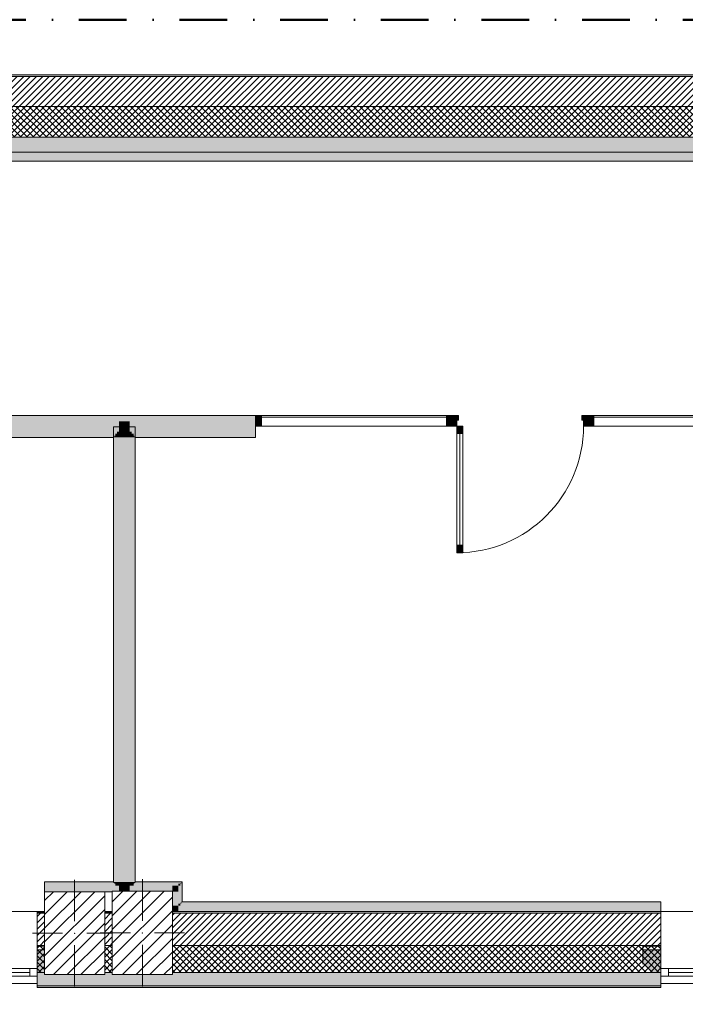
# Model space of a CAD drawing. Header units: millimetres. Extents: x -40968 to 11883, y -17757 to 4746.
# Tile 19 of 31: x -13053 to -8619, y -1811 to 4746. Entities that reach past the tile are written whole.
import ezdxf

# ---------------------------------------------------------------- set-up
doc = ezdxf.new("R2010")
doc.units = ezdxf.units.MM
doc.header["$MEASUREMENT"] = 0
doc.linetypes.add('Punto & Rayas', pattern=[670.277762, 317.5, -176.388889, 0, -176.388874])
doc.linetypes.add('Wipeout_Contour', pattern=[1000, 0, -1000])
for name, color, linetype, lineweight, true_color in [('01_2D_Ambit_Pluma_Nº__242', 7, 'Continuous', 50, 0xfb0013), ('12_FAÇ_Façana_Pluma_Nº__102', 7, 'Continuous', 5, 0xcccccc), ('12_FAÇ_Façana_Pluma_Nº__174', 7, 'Continuous', 13, 0xe4ad2c), ('12_FAÇ_Façana_Pluma_Nº__176', 7, 'Continuous', 15, 0x93a0c6), ('12_FAÇ_Façana_Pluma_Nº__43', 7, 'Continuous', 5, 0xa4a4a6), ('Ventanas Archicad_Pluma_Nº__23', 7, 'Continuous', 5, 0xa4a4a6), ('Ventanas Archicad_Pluma_Nº__3', 7, 'Continuous', 5, 0xa4a4a4), ('Ventanas Archicad_Pluma_Nº__43', 7, 'Continuous', 5, 0xa4a4a6)]:
    doc.layers.add(name, color=color, linetype=linetype, lineweight=lineweight, true_color=true_color)
for name, color, linetype in [('10_ESTR_Pilars', 7, 'Continuous'), ('12_FAÇ_Façana', 7, 'Continuous'), ('Nuevo_08_E_Envans secs', 7, 'Continuous'), ('Nuevo_Puertas Archicad', 7, 'Continuous'), ('Ventanas Archicad', 7, 'Continuous')]:
    doc.layers.add(name, color=color, linetype=linetype)
for name, color, linetype, lineweight in [('10_ESTR_Pilars_Pluma_Nº__20', 1, 'Continuous', 5), ('10_ESTR_Pilars_Pluma_Nº__28', 7, 'Continuous', 20), ('10_ESTR_Pilars_Pluma_Nº__42', 8, 'Continuous', 25), ('12_FAÇ_Façana_Pluma_Nº__2', 8, 'Continuous', 5), ('12_FAÇ_Façana_Pluma_Nº__7', 7, 'Continuous', 5), ('Nuevo_08_E_Envans secs_Pluma_Nº__20', 1, 'Continuous', 5), ('Nuevo_Puertas Archicad_Pluma_Nº__20', 1, 'Continuous', 5), ('Nuevo_Ventanas Archicad_Pluma_Nº__20', 1, 'Continuous', 5), ('Ventanas Archicad_Pluma_Nº__7', 7, 'Continuous', 5)]:
    doc.layers.add(name, color=color, linetype=linetype, lineweight=lineweight)
pattern_1 = [(45, (0, 0), (-21.213203, 21.213203), [])]
pattern_2 = [(45, (0, 0), (-21.213203, 21.213203), []), (135, (0, 0), (21.213203, 21.213203), [])]
pattern_3 = [(0, (0, 0), (0, 75), [0, -75])]
pattern_4 = [(45, (0, 0), (-45.96194, 45.96194), [])]

# ---------------------------------------------------------------- blocks, each defined once
blk = doc.blocks.new('Muro_3_1', base_point=(11882.6, 4378.5))
at = {"layer": '12_FAÇ_Façana_Pluma_Nº__102', "linetype": 'Continuous', "lineweight": 0, "true_color": 0xe5e5e5}
blk.add_hatch(color=254, dxfattribs=at).paths.add_polyline_path([(-7400.5, 3963.5), (-18509.8, 3963.5), (-18509.8, 3863.5), (-7400.5, 3863.5)])
at = {"layer": '12_FAÇ_Façana_Pluma_Nº__174', "linetype": 'Continuous', "lineweight": 13, "true_color": 0xe4ad2c}
h = blk.add_hatch(dxfattribs=at)
h.set_pattern_fill('SATE_Aislamiento_0001', color=42, style=0, pattern_type=2)
h.set_pattern_definition(pattern_2)
h.paths.add_polyline_path([(-18509.8, 3963.5), (-7400.5, 3963.5), (-7400.5, 4168.5), (-18509.8, 4168.5)])
at = {"layer": '12_FAÇ_Façana_Pluma_Nº__176', "linetype": 'Continuous', "lineweight": 0, "true_color": 0x495063}
blk.add_hatch(color=251, dxfattribs=at).paths.add_polyline_path([(-25995.4, 4378.5), (-25995.4, 4368.5), (-1257.3, 4368.5), (-1257.3, 4378.5)])
at = {"layer": '12_FAÇ_Façana_Pluma_Nº__2', "linetype": 'Continuous', "lineweight": 5}
h = blk.add_hatch(dxfattribs=at)
h.set_pattern_fill('Ceramic_0001', color=8, style=0, pattern_type=2)
h.set_pattern_definition(pattern_1)
h.paths.add_polyline_path([(-25995.4, 4168.5), (-21909.8, 4168.5), (-21909.8, 4268), (-21509.8, 4268), (-21509.8, 4168.5), (-18909.8, 4168.5), (-18909.8, 4268), (-18509.8, 4268), (-18509.8, 4168.5), (-7400.5, 4168.5), (-7400.5, 4268), (-7000.5, 4268), (-7000.5, 4168.5), (-2000.5, 4168.5), (-2000.5, 4268), (-1600.5, 4268), (-1600.5, 4168.5), (-1257.3, 4168.5), (-1257.3, 4368.5), (-25995.4, 4368.5)])
at = {"layer": '12_FAÇ_Façana_Pluma_Nº__7', "color": 7, "linetype": 'Continuous', "lineweight": 5}
for p, q in [((-1257.3, 4368.5), (-25995.4, 4368.5)), ((-7400.5, 4168.5), (-18509.8, 4168.5)), ((-18509.8, 3963.5), (-7400.5, 3963.5))]:
    blk.add_line(p, q, dxfattribs=at)
at = {"layer": '12_FAÇ_Façana_Pluma_Nº__7', "color": 7, "linetype": 'Continuous', "lineweight": 5, "flags": 128}
for points in [[(-1257.3, 4378.5), (-25995.4, 4378.5)], [(-18509.8, 3863.5), (-7400.5, 3863.5)]]:
    blk.add_lwpolyline(points, dxfattribs=at)
blk = doc.blocks.new('Ventana Vertical Multi-Faja 27_5')
at = {"layer": 'Ventanas Archicad_Pluma_Nº__23', "color": 253, "linetype": 'Continuous', "lineweight": 5, "true_color": 0xa4a4a6}
for p, q in [((-600, 0), (-550, 0)), ((-550, 0), (-550, -50)), ((550, -50), (550, 0)), ((550, 0), (600, 0)), ((-550, -50), (-600, -50)), ((600, -50), (550, -50))]:
    blk.add_line(p, q, dxfattribs=at)
at = {"layer": 'Ventanas Archicad_Pluma_Nº__3', "color": 253, "linetype": 'Continuous', "lineweight": 5, "true_color": 0xa4a4a4}
for p, q in [((-600, 50), (600, 50)), ((-550, 0), (550, 0)), ((-550, -25), (550, -25)), ((550, -50), (-550, -50)), ((-600, -430), (600, -430))]:
    blk.add_line(p, q, dxfattribs=at)
at = {"layer": 'Ventanas Archicad_Pluma_Nº__43', "color": 253, "linetype": 'Continuous', "lineweight": 5, "true_color": 0xa4a4a6}
for p, q in [((-600, -200), (-600, -175)), ((600, -200), (600, -175))]:
    blk.add_line(p, q, dxfattribs=at)
at = {"layer": 'Ventanas Archicad_Pluma_Nº__7', "color": 7, "linetype": 'Continuous', "lineweight": 5}
for p, q in [((-600, 50), (-600, 40)), ((-600, 40), (-600, 0)), ((-600, 40), (-600, 0)), ((-600, 0), (-600, -50)), ((-600, 0), (-600, -50)), ((-600, 0), (-600, -50)), ((-600, 0), (-600, -50)), ((600, 50), (600, 40)), ((600, 40), (600, 0)), ((600, 40), (600, 0)), ((600, 0), (600, -50)), ((600, 0), (600, -50)), ((600, 0), (600, -50)), ((600, 0), (600, -50)), ((-600, -50), (-600, -80)), ((-600, -50), (-600, -80)), ((600, -50), (600, -80)), ((600, -50), (600, -80)), ((-600, -80), (-600, -175)), ((-600, -80), (-600, -175)), ((600, -80), (600, -175)), ((600, -80), (600, -175)), ((-600, -200), (-600, -420)), ((600, -200), (600, -420)), ((-600, -420), (-600, -430)), ((600, -420), (600, -430))]:
    blk.add_line(p, q, dxfattribs=at)
blk = doc.blocks.new('Muro_9_1', base_point=(-8781.9, -1194))
at = {"layer": '12_FAÇ_Façana', "linetype": 'Continuous', "lineweight": 0, "true_color": 0x000000}
h = blk.add_hatch(dxfattribs=at)
h.set_pattern_fill('Yeso_0001', color=18, style=0, pattern_type=2)
h.set_pattern_definition(pattern_3)
h.paths.add_polyline_path([(-8781.9, -1424), (-8901.9, -1424), (-8901.9, -1449), (-8781.9, -1449)])
h = blk.add_hatch(dxfattribs=at)
h.set_pattern_fill('Yeso_0001', color=18, style=0, pattern_type=2)
h.set_pattern_definition(pattern_3)
h.paths.add_polyline_path([(-7581.9, -1424), (-7581.9, -1449), (-7461.9, -1449), (-7461.9, -1424)])
at = {"layer": '12_FAÇ_Façana_Pluma_Nº__102', "linetype": 'Continuous', "lineweight": 0, "true_color": 0xe5e5e5}
for points in [[(-8901.9, -1544), (-8781.9, -1664), (-8781.9, -1449), (-8901.9, -1449)], [(-7461.9, -1544), (-7461.9, -1449), (-7581.9, -1449), (-7581.9, -1664)]]:
    blk.add_hatch(color=254, dxfattribs=at).paths.add_polyline_path(points)
at = {"layer": '12_FAÇ_Façana_Pluma_Nº__43', "color": 253, "linetype": 'Continuous', "lineweight": 5, "true_color": 0xa4a4a6}
for p, q in [((-8901.9, -1424), (-8781.9, -1424)), ((-8901.9, -1449), (-8901.9, -1424)), ((-8781.9, -1424), (-8781.9, -1449)), ((-7581.9, -1424), (-7581.9, -1449)), ((-7461.9, -1424), (-7581.9, -1424)), ((-7461.9, -1449), (-7461.9, -1424)), ((-8781.9, -1449), (-8901.9, -1449)), ((-7581.9, -1449), (-7461.9, -1449))]:
    blk.add_line(p, q, dxfattribs=at)
at = {"layer": '12_FAÇ_Façana_Pluma_Nº__7', "color": 7, "linetype": 'Continuous', "lineweight": 5}
for p, q in [((-8781.9, -1204), (-8781.9, -1194)), ((-8781.9, -1424), (-8781.9, -1204)), ((-7581.9, -1204), (-7581.9, -1194)), ((-7581.9, -1424), (-7581.9, -1204)), ((-8901.9, -1544), (-8901.9, -1449)), ((-8781.9, -1544), (-8781.9, -1449)), ((-8781.9, -1544), (-8781.9, -1449)), ((-7581.9, -1544), (-7581.9, -1449)), ((-7581.9, -1544), (-7581.9, -1449)), ((-7461.9, -1544), (-7461.9, -1449)), ((-8781.9, -1574), (-8781.9, -1544)), ((-8781.9, -1574), (-8781.9, -1544)), ((-7581.9, -1574), (-7581.9, -1544)), ((-7581.9, -1574), (-7581.9, -1544)), ((-8781.9, -1624), (-8781.9, -1574)), ((-8781.9, -1624), (-8781.9, -1574)), ((-8781.9, -1664), (-8781.9, -1624)), ((-8781.9, -1664), (-8781.9, -1624)), ((-7581.9, -1624), (-7581.9, -1574)), ((-7581.9, -1624), (-7581.9, -1574)), ((-7581.9, -1664), (-7581.9, -1624)), ((-7581.9, -1664), (-7581.9, -1624)), ((-8781.9, -1674), (-8781.9, -1664)), ((-7581.9, -1674), (-7581.9, -1664))]:
    blk.add_line(p, q, dxfattribs=at)
at = {"layer": 'Ventanas Archicad', "color": 253, "linetype": 'Continuous', "lineweight": 5, "true_color": 0xa4a4a6, "zscale": 1000, "rotation": 180}
blk.add_blockref('Ventana Vertical Multi-Faja 27_5', (-8181.9, -1624), dxfattribs=at)
blk = doc.blocks.new('Muro_10_1', base_point=(-12935.9, -1194))
at = {"layer": '12_FAÇ_Façana_Pluma_Nº__102', "linetype": 'Continuous', "lineweight": 0, "true_color": 0xe5e5e5}
for points in [[(-12935.9, -1689), (-8781.9, -1689), (-8781.9, -1599), (-12035.9, -1599), (-12035.9, -1614), (-12435.9, -1614), (-12435.9, -1599), (-12486.8, -1599), (-12486.8, -1614), (-12886.8, -1614), (-12886.8, -1599), (-12935.9, -1599)], [(-12935.9, -1699), (-8781.9, -1699), (-8781.9, -1689), (-12935.9, -1689)]]:
    blk.add_hatch(color=254, dxfattribs=at).paths.add_polyline_path(points)
at = {"layer": '12_FAÇ_Façana_Pluma_Nº__174', "linetype": 'Continuous', "lineweight": 13, "true_color": 0xe4ad2c}
h = blk.add_hatch(dxfattribs=at)
h.set_pattern_fill('SATE_Aislamiento_0001', color=42, style=0, pattern_type=2)
h.set_pattern_definition(pattern_2)
h.paths.add_polyline_path([(-12935.9, -1599), (-12886.8, -1599), (-12886.8, -1419), (-12935.9, -1419)])
h = blk.add_hatch(dxfattribs=at)
h.set_pattern_fill('SATE_Aislamiento_0001', color=42, style=0, pattern_type=2)
h.set_pattern_definition(pattern_2)
h.paths.add_polyline_path([(-12486.8, -1599), (-12435.9, -1599), (-12435.9, -1419), (-12486.8, -1419)])
h = blk.add_hatch(dxfattribs=at)
h.set_pattern_fill('SATE_Aislamiento_0001', color=42, style=0, pattern_type=2)
h.set_pattern_definition(pattern_2)
h.paths.add_polyline_path([(-12035.9, -1599), (-8781.9, -1599), (-8781.9, -1419), (-12035.9, -1419)])
at = {"layer": '12_FAÇ_Façana_Pluma_Nº__176', "linetype": 'Continuous', "lineweight": 0, "true_color": 0x495063}
for points in [[(-12935.9, -1194), (-12935.9, -1204), (-12886.8, -1204), (-12886.8, -1194)], [(-12486.8, -1204), (-12435.9, -1204), (-12435.9, -1194), (-12486.8, -1194)], [(-12035.9, -1194), (-12035.9, -1204), (-8781.9, -1204), (-8781.9, -1194)]]:
    blk.add_hatch(color=251, dxfattribs=at).paths.add_polyline_path(points)
at = {"layer": '12_FAÇ_Façana_Pluma_Nº__2', "linetype": 'Continuous', "lineweight": 5}
h = blk.add_hatch(dxfattribs=at)
h.set_pattern_fill('Ceramic_0001', color=8, style=0, pattern_type=2)
h.set_pattern_definition(pattern_1)
h.paths.add_polyline_path([(-12935.9, -1419), (-12886.8, -1419), (-12886.8, -1204), (-12935.9, -1204)])
h = blk.add_hatch(dxfattribs=at)
h.set_pattern_fill('Ceramic_0001', color=8, style=0, pattern_type=2)
h.set_pattern_definition(pattern_1)
h.paths.add_polyline_path([(-12486.8, -1419), (-12435.9, -1419), (-12435.9, -1204), (-12486.8, -1204)])
h = blk.add_hatch(dxfattribs=at)
h.set_pattern_fill('Ceramic_0001', color=8, style=0, pattern_type=2)
h.set_pattern_definition(pattern_1)
h.paths.add_polyline_path([(-12035.9, -1419), (-8781.9, -1419), (-8781.9, -1204), (-12035.9, -1204)])
at = {"layer": '12_FAÇ_Façana_Pluma_Nº__7', "color": 7, "linetype": 'Continuous', "lineweight": 5}
for p, q in [((-12886.8, -1204), (-12935.9, -1204)), ((-12435.9, -1204), (-12486.8, -1204)), ((-8781.9, -1204), (-12035.9, -1204)), ((-12935.9, -1419), (-12886.8, -1419)), ((-12486.8, -1419), (-12435.9, -1419)), ((-12035.9, -1419), (-8781.9, -1419)), ((-12935.9, -1599), (-12886.8, -1599)), ((-12486.8, -1599), (-12435.9, -1599)), ((-12035.9, -1599), (-8781.9, -1599)), ((-12935.9, -1689), (-8781.9, -1689))]:
    blk.add_line(p, q, dxfattribs=at)
at = {"layer": '12_FAÇ_Façana_Pluma_Nº__7', "color": 7, "linetype": 'Continuous', "lineweight": 5, "flags": 128}
for points in [[(-12886.8, -1194), (-12935.9, -1194)], [(-12435.9, -1194), (-12486.8, -1194)], [(-8781.9, -1194), (-12035.9, -1194)], [(-12935.9, -1419), (-12935.9, -1424)], [(-8781.9, -1424), (-8781.9, -1419)], [(-12935.9, -1544), (-12935.9, -1599)], [(-8781.9, -1599), (-8781.9, -1544)], [(-12935.9, -1664), (-12935.9, -1699)], [(-12935.9, -1699), (-8781.9, -1699)], [(-8781.9, -1699), (-8781.9, -1664)]]:
    blk.add_lwpolyline(points, dxfattribs=at)
blk = doc.blocks.new('Muro_11_1', base_point=(-14135.9, -1194))
at = {"layer": '12_FAÇ_Façana', "linetype": 'Continuous', "lineweight": 0, "true_color": 0x000000}
h = blk.add_hatch(dxfattribs=at)
h.set_pattern_fill('Yeso_0001', color=18, style=0, pattern_type=2)
h.set_pattern_definition(pattern_3)
h.paths.add_polyline_path([(-14135.9, -1424), (-14255.9, -1424), (-14255.9, -1449), (-14135.9, -1449)])
h = blk.add_hatch(dxfattribs=at)
h.set_pattern_fill('Yeso_0001', color=18, style=0, pattern_type=2)
h.set_pattern_definition(pattern_3)
h.paths.add_polyline_path([(-12935.9, -1424), (-12935.9, -1449), (-12815.9, -1449), (-12815.9, -1424)])
at = {"layer": '12_FAÇ_Façana_Pluma_Nº__102', "linetype": 'Continuous', "lineweight": 0, "true_color": 0xe5e5e5}
for points in [[(-14255.9, -1544), (-14135.9, -1664), (-14135.9, -1449), (-14255.9, -1449)], [(-12815.9, -1544), (-12815.9, -1449), (-12935.9, -1449), (-12935.9, -1664)]]:
    blk.add_hatch(color=254, dxfattribs=at).paths.add_polyline_path(points)
at = {"layer": '12_FAÇ_Façana_Pluma_Nº__43', "color": 253, "linetype": 'Continuous', "lineweight": 5, "true_color": 0xa4a4a6}
for p, q in [((-14255.9, -1424), (-14135.9, -1424)), ((-14255.9, -1449), (-14255.9, -1424)), ((-14135.9, -1424), (-14135.9, -1449)), ((-12935.9, -1424), (-12935.9, -1449)), ((-12815.9, -1424), (-12935.9, -1424)), ((-12815.9, -1449), (-12815.9, -1424)), ((-14135.9, -1449), (-14255.9, -1449)), ((-12935.9, -1449), (-12815.9, -1449))]:
    blk.add_line(p, q, dxfattribs=at)
at = {"layer": '12_FAÇ_Façana_Pluma_Nº__7', "color": 7, "linetype": 'Continuous', "lineweight": 5}
for p, q in [((-14135.9, -1204), (-14135.9, -1194)), ((-14135.9, -1424), (-14135.9, -1204)), ((-12935.9, -1204), (-12935.9, -1194)), ((-12935.9, -1424), (-12935.9, -1204)), ((-14255.9, -1544), (-14255.9, -1449)), ((-14135.9, -1544), (-14135.9, -1449)), ((-14135.9, -1544), (-14135.9, -1449)), ((-12935.9, -1544), (-12935.9, -1449)), ((-12935.9, -1544), (-12935.9, -1449)), ((-12815.9, -1544), (-12815.9, -1449)), ((-14135.9, -1574), (-14135.9, -1544)), ((-14135.9, -1574), (-14135.9, -1544)), ((-12935.9, -1574), (-12935.9, -1544)), ((-12935.9, -1574), (-12935.9, -1544)), ((-14135.9, -1624), (-14135.9, -1574)), ((-14135.9, -1624), (-14135.9, -1574)), ((-14135.9, -1664), (-14135.9, -1624)), ((-14135.9, -1664), (-14135.9, -1624)), ((-12935.9, -1624), (-12935.9, -1574)), ((-12935.9, -1624), (-12935.9, -1574)), ((-12935.9, -1664), (-12935.9, -1624)), ((-12935.9, -1664), (-12935.9, -1624)), ((-14135.9, -1674), (-14135.9, -1664)), ((-12935.9, -1674), (-12935.9, -1664))]:
    blk.add_line(p, q, dxfattribs=at)
at = {"layer": 'Ventanas Archicad', "color": 253, "linetype": 'Continuous', "lineweight": 5, "true_color": 0xa4a4a6, "zscale": 1000, "rotation": 180}
blk.add_blockref('Ventana Vertical Multi-Faja 27_5', (-13535.9, -1624), dxfattribs=at)
blk = doc.blocks.new('Ventana Escaparate 27[1]_1')
at = {"layer": 'Nuevo_Ventanas Archicad_Pluma_Nº__20', "linetype": 'Continuous', "lineweight": 0, "true_color": 0xbf7f7f}
for points in [[(-11482.8, 2109.6), (-11482.8, 2039.6), (-11442.8, 2039.6), (-11442.8, 2109.6)], [(-10209, 2109.6), (-10209, 2039.6), (-10169, 2039.6), (-10169, 2109.6)]]:
    blk.add_hatch(color=23, dxfattribs=at).paths.add_polyline_path(points)
at = {"layer": 'Nuevo_Ventanas Archicad_Pluma_Nº__20', "color": 1, "linetype": 'Continuous', "lineweight": 5}
for p, q in [((-11482.8, 2109.6), (-10169, 2109.6)), ((-11482.8, 2109.6), (-10169, 2109.6)), ((-11482.8, 2109.6), (-11482.8, 2039.6)), ((-11442.8, 2109.6), (-11482.8, 2109.6)), ((-11482.8, 2109.6), (-11482.8, 2104.6)), ((-11482.8, 2109.6), (-11482.8, 2104.6)), ((-11482.8, 2104.6), (-11482.8, 2044.6)), ((-11482.8, 2104.6), (-11482.8, 2044.6)), ((-11442.8, 2039.6), (-11442.8, 2109.6)), ((-11442.8, 2099.6), (-10209, 2099.6)), ((-10209, 2109.6), (-10209, 2039.6)), ((-10169, 2109.6), (-10209, 2109.6)), ((-10169, 2039.6), (-10169, 2109.6)), ((-10169, 2109.6), (-10169, 2104.6)), ((-10169, 2109.6), (-10169, 2104.6)), ((-10169, 2104.6), (-10169, 2044.6)), ((-10169, 2104.6), (-10169, 2044.6)), ((-11482.8, 2044.6), (-11482.8, 2039.6)), ((-11482.8, 2044.6), (-11482.8, 2039.6)), ((-11482.8, 2039.6), (-10169, 2039.6)), ((-11482.8, 2039.6), (-10169, 2039.6)), ((-11482.8, 2039.6), (-11442.8, 2039.6)), ((-10209, 2039.6), (-10169, 2039.6)), ((-10169, 2044.6), (-10169, 2039.6)), ((-10169, 2044.6), (-10169, 2039.6))]:
    blk.add_line(p, q, dxfattribs=at)
blk = doc.blocks.new('Ventana Escaparate 27[2]_1')
at = {"layer": 'Nuevo_Ventanas Archicad_Pluma_Nº__20', "linetype": 'Continuous', "lineweight": 0, "true_color": 0xbf7f7f}
for points in [[(-9269, 2109.6), (-9269, 2039.6), (-9229, 2039.6), (-9229, 2109.6)], [(-8045.1, 2109.6), (-8045.1, 2039.6), (-8005.1, 2039.6), (-8005.1, 2109.6)]]:
    blk.add_hatch(color=23, dxfattribs=at).paths.add_polyline_path(points)
at = {"layer": 'Nuevo_Ventanas Archicad_Pluma_Nº__20', "color": 1, "linetype": 'Continuous', "lineweight": 5}
for p, q in [((-9269, 2109.6), (-8005.1, 2109.6)), ((-9269, 2109.6), (-8005.1, 2109.6)), ((-9269, 2109.6), (-9269, 2039.6)), ((-9229, 2109.6), (-9269, 2109.6)), ((-9269, 2109.6), (-9269, 2104.6)), ((-9269, 2109.6), (-9269, 2104.6)), ((-9269, 2104.6), (-9269, 2044.6)), ((-9269, 2104.6), (-9269, 2044.6)), ((-9229, 2039.6), (-9229, 2109.6)), ((-9229, 2099.6), (-8045.1, 2099.6)), ((-8045.1, 2109.6), (-8045.1, 2039.6)), ((-8005.1, 2109.6), (-8045.1, 2109.6)), ((-8005.1, 2039.6), (-8005.1, 2109.6)), ((-8005.1, 2109.6), (-8005.1, 2104.6)), ((-8005.1, 2109.6), (-8005.1, 2104.6)), ((-8005.1, 2104.6), (-8005.1, 2044.6)), ((-8005.1, 2104.6), (-8005.1, 2044.6)), ((-9269, 2044.6), (-9269, 2039.6)), ((-9269, 2044.6), (-9269, 2039.6)), ((-9269, 2039.6), (-8005.1, 2039.6)), ((-9269, 2039.6), (-8005.1, 2039.6)), ((-9269, 2039.6), (-9229, 2039.6)), ((-8045.1, 2039.6), (-8005.1, 2039.6)), ((-8005.1, 2044.6), (-8005.1, 2039.6)), ((-8005.1, 2044.6), (-8005.1, 2039.6))]:
    blk.add_line(p, q, dxfattribs=at)
blk = doc.blocks.new('Puerta 27[12]_1')
at = {"layer": 'Nuevo_Puertas Archicad', "linetype": 'Continuous', "lineweight": 0, "true_color": 0xbf7f7f}
for points in [[(-10169, 2109.6), (-10169, 2039.6), (-10141, 2039.6), (-10141, 2079.6), (-10129, 2079.6), (-10129, 2109.6)], [(-9309, 2109.6), (-9309, 2079.6), (-9297, 2079.6), (-9297, 2039.6), (-9269, 2039.6), (-9269, 2109.6)], [(-10101, 2039.6), (-10141, 2039.6), (-10141, 1989.6), (-10101, 1989.6)], [(-10141, 1195.6), (-10101, 1195.6), (-10101, 1245.6), (-10141, 1245.6)]]:
    blk.add_hatch(color=23, dxfattribs=at).paths.add_polyline_path(points)
at = {"layer": 'Nuevo_Puertas Archicad_Pluma_Nº__20', "color": 1, "linetype": 'Continuous', "lineweight": 5}
for p, q in [((-10169, 2109.6), (-10169, 2039.6)), ((-10129, 2109.6), (-10169, 2109.6)), ((-10169, 2104.6), (-10169, 2109.6)), ((-10169, 2104.6), (-10169, 2109.6)), ((-10169, 2044.6), (-10169, 2104.6)), ((-10169, 2044.6), (-10169, 2104.6)), ((-10129, 2079.6), (-10129, 2109.6)), ((-9309, 2109.6), (-9309, 2079.6)), ((-9269, 2109.6), (-9309, 2109.6)), ((-9269, 2039.6), (-9269, 2109.6)), ((-9269, 2104.6), (-9269, 2109.6)), ((-9269, 2104.6), (-9269, 2109.6)), ((-9269, 2044.6), (-9269, 2104.6)), ((-9269, 2044.6), (-9269, 2104.6)), ((-10169, 2039.6), (-10169, 2044.6)), ((-10169, 2039.6), (-10169, 2044.6)), ((-10169, 2039.6), (-10141, 2039.6)), ((-10141, 2039.6), (-10141, 2079.6)), ((-10141, 2079.6), (-10129, 2079.6)), ((-10141, 1989.6), (-10141, 2039.6)), ((-10141, 2039.6), (-10101, 2039.6)), ((-10101, 2039.6), (-10101, 1989.6)), ((-9309, 2079.6), (-9297, 2079.6)), ((-9297, 2079.6), (-9297, 2039.6)), ((-9297, 2039.6), (-9269, 2039.6)), ((-9269, 2039.6), (-9269, 2044.6)), ((-9269, 2039.6), (-9269, 2044.6)), ((-10101, 1989.6), (-10141, 1989.6)), ((-10121, 1245.6), (-10121, 1989.6)), ((-10141, 1195.6), (-10141, 1245.6)), ((-10141, 1245.6), (-10101, 1245.6)), ((-10101, 1195.6), (-10141, 1195.6)), ((-10101, 1245.6), (-10101, 1195.6))]:
    blk.add_line(p, q, dxfattribs=at)
at = {"layer": 'Nuevo_Puertas Archicad_Pluma_Nº__20', "color": 1, "linetype": 'Continuous', "lineweight": 5, "flags": 128}
for points in [[(-10141, 1245.6), (-10141, 1989.6), (-10121, 1989.6), (-10121, 1245.6)], [(-10121, 1245.6), (-10121, 1989.6), (-10101, 1989.6), (-10101, 1245.6)]]:
    blk.add_lwpolyline(points, close=True, dxfattribs=at)
at = {"layer": 'Nuevo_Puertas Archicad_Pluma_Nº__20', "color": 1, "linetype": 'Continuous', "lineweight": 5}
blk.add_arc((-10141, 2039.6), 844, 270, 0, dxfattribs=at)
blk = doc.blocks.new('Muro_88_1', base_point=(-8005.1, 2039.6))
at = {"layer": 'Nuevo_08_E_Envans secs_Pluma_Nº__20', "color": 1, "linetype": 'Continuous', "lineweight": 5}
for p, q in [((-11482.8, 2109.6), (-11482.8, 2104.6)), ((-11482.8, 2104.6), (-11482.8, 2044.6)), ((-8005.1, 2109.6), (-8005.1, 2104.6)), ((-8005.1, 2104.6), (-8005.1, 2044.6)), ((-11482.8, 2044.6), (-11482.8, 2039.6)), ((-8005.1, 2044.6), (-8005.1, 2039.6))]:
    blk.add_line(p, q, dxfattribs=at)
at = {"layer": 'Nuevo_Puertas Archicad', "color": 1, "linetype": 'Continuous', "lineweight": 5}
blk.add_blockref('Puerta 27[12]_1', (0, 0), dxfattribs=at)
at = {"layer": 'Nuevo_Ventanas Archicad_Pluma_Nº__20', "color": 1, "linetype": 'Continuous', "lineweight": 5}
for name in ['Ventana Escaparate 27[1]_1', 'Ventana Escaparate 27[2]_1']:
    blk.add_blockref(name, (0, 0), dxfattribs=at)
blk = doc.blocks.new('Muro_93_1', base_point=(-12035.9, -1061.8))
at = {"layer": 'Nuevo_08_E_Envans secs', "linetype": 'Continuous', "lineweight": 0, "true_color": 0xbf7f7f}
for points in [[(-12428.8, -996.8), (-12886.8, -996.8), (-12886.8, -1002.8), (-12428.8, -1002.8)], [(-12416.8, -1008.8), (-12886.8, -1008.8), (-12886.8, -1021.8), (-12416.8, -1021.8)], [(-12390.8, -1021.8), (-12886.8, -1021.8), (-12886.8, -1061.8), (-12390.8, -1061.8)], [(-12428.8, -1002.8), (-12422.8, -1002.8), (-12422.8, -996.8), (-12428.8, -996.8)], [(-12416.8, -1021.8), (-12403.8, -1021.8), (-12403.8, -1008.8), (-12416.8, -1008.8)], [(-12390.8, -1061.8), (-12320.8, -1061.8), (-12320.8, -1021.8), (-12390.8, -1021.8)], [(-12320.8, -1061.8), (-12035.9, -1061.8), (-12035.9, -1021.8), (-12320.8, -1021.8)], [(-12307.8, -1021.8), (-12294.8, -1021.8), (-12294.8, -1008.8), (-12307.8, -1008.8)], [(-12294.8, -1021.8), (-11995.9, -1021.8), (-11995.9, -1008.8), (-12294.8, -1008.8)], [(-12288.8, -1002.8), (-12282.8, -1002.8), (-12282.8, -996.8), (-12288.8, -996.8)], [(-12282.8, -1002.8), (-11976.9, -1002.8), (-11976.9, -996.8), (-12282.8, -996.8)], [(-12035.9, -1061.8), (-11995.9, -1061.8), (-11995.9, -1021.8)], [(-12035.9, -1061.8), (-11995.9, -1021.8), (-12035.9, -1021.8)], [(-11995.9, -1021.8), (-11982.9, -1021.8), (-11982.9, -1008.8)], [(-11995.9, -1021.8), (-11982.9, -1008.8), (-11995.9, -1008.8)], [(-11976.9, -1002.8), (-11970.9, -1002.8), (-11970.9, -996.8)], [(-11976.9, -1002.8), (-11970.9, -996.8), (-11976.9, -996.8)]]:
    blk.add_hatch(color=23, dxfattribs=at).paths.add_polyline_path(points)
at = {"layer": 'Nuevo_08_E_Envans secs', "linetype": 'Continuous', "lineweight": 0, "true_color": 0x000000}
for points in [[(-12422.8, -1002.8), (-12886.8, -1002.8), (-12886.8, -1008.8), (-12422.8, -1008.8)], [(-12422.8, -1008.8), (-12416.8, -1008.8), (-12416.8, -1002.8), (-12422.8, -1002.8)], [(-12294.8, -1008.8), (-12288.8, -1008.8), (-12288.8, -1002.8), (-12294.8, -1002.8)], [(-12288.8, -1008.8), (-11982.9, -1008.8), (-11982.9, -1002.8), (-12288.8, -1002.8)], [(-11982.9, -1008.8), (-11976.9, -1008.8), (-11976.9, -1002.8)], [(-11982.9, -1008.8), (-11976.9, -1002.8), (-11982.9, -1002.8)]]:
    blk.add_hatch(color=18, dxfattribs=at).paths.add_polyline_path(points)
at = {"layer": 'Nuevo_08_E_Envans secs_Pluma_Nº__20', "color": 1, "linetype": 'Continuous', "lineweight": 5, "flags": 128}
for points in [[(-12428.8, -996.8), (-12886.8, -996.8)], [(-12886.8, -996.8), (-12886.8, -1002.8)], [(-12886.8, -1002.8), (-12886.8, -1008.8)], [(-12886.8, -1008.8), (-12886.8, -1021.8)], [(-12886.8, -1021.8), (-12886.8, -1061.8)], [(-11970.9, -996.8), (-12282.8, -996.8)], [(-11970.9, -996.8), (-11970.9, -1002.8)], [(-12886.8, -1061.8), (-12035.9, -1061.8)]]:
    blk.add_lwpolyline(points, dxfattribs=at)
blk = doc.blocks.new('Muro_94_1', base_point=(-8781.9, -1194))
at = {"layer": 'Nuevo_08_E_Envans secs', "linetype": 'Continuous', "lineweight": 0, "true_color": 0xbf7f7f}
for points in [[(-11995.9, -1154), (-12035.9, -1154), (-12035.9, -1194)], [(-11995.9, -1154), (-12035.9, -1194), (-11995.9, -1194)], [(-11982.9, -1141), (-11995.9, -1141), (-11995.9, -1154)], [(-11982.9, -1141), (-11995.9, -1154), (-11982.9, -1154)], [(-11995.9, -1194), (-8781.9, -1194), (-8781.9, -1154), (-11995.9, -1154)], [(-11982.9, -1154), (-8781.9, -1154), (-8781.9, -1141), (-11982.9, -1141)], [(-11970.9, -1129), (-11976.9, -1129), (-11976.9, -1135)], [(-11970.9, -1129), (-11976.9, -1135), (-11970.9, -1135)], [(-11970.9, -1135), (-8781.9, -1135), (-8781.9, -1129), (-11970.9, -1129)]]:
    blk.add_hatch(color=23, dxfattribs=at).paths.add_polyline_path(points)
at = {"layer": 'Nuevo_08_E_Envans secs', "linetype": 'Continuous', "lineweight": 0, "true_color": 0x000000}
for points in [[(-11976.9, -1135), (-11982.9, -1135), (-11982.9, -1141)], [(-11976.9, -1135), (-11982.9, -1141), (-11976.9, -1141)], [(-11976.9, -1141), (-8781.9, -1141), (-8781.9, -1135), (-11976.9, -1135)]]:
    blk.add_hatch(color=18, dxfattribs=at).paths.add_polyline_path(points)
at = {"layer": 'Nuevo_08_E_Envans secs_Pluma_Nº__20', "color": 1, "linetype": 'Continuous', "lineweight": 5, "flags": 128}
for points in [[(-12035.9, -1194), (-12035.9, -1154)], [(-8781.9, -1129), (-11970.9, -1129)], [(-8781.9, -1129), (-8781.9, -1135)], [(-8781.9, -1135), (-8781.9, -1141)], [(-8781.9, -1141), (-8781.9, -1154)], [(-8781.9, -1154), (-8781.9, -1194)], [(-12035.9, -1194), (-8781.9, -1194)]]:
    blk.add_lwpolyline(points, dxfattribs=at)
blk = doc.blocks.new('Muro_95_1', base_point=(-12035.9, -1194))
at = {"layer": 'Nuevo_08_E_Envans secs', "linetype": 'Continuous', "lineweight": 0, "true_color": 0xbf7f7f}
for points in [[(-11995.9, -1021.8), (-11995.9, -1141), (-11982.9, -1141), (-11982.9, -1021.8)], [(-11976.9, -1002.8), (-11976.9, -1129), (-11970.9, -1129), (-11970.9, -1002.8)], [(-12035.9, -1061.8), (-12035.9, -1154), (-11995.9, -1154), (-11995.9, -1061.8)]]:
    blk.add_hatch(color=23, dxfattribs=at).paths.add_polyline_path(points)
at = {"layer": 'Nuevo_08_E_Envans secs', "linetype": 'Continuous', "lineweight": 0, "true_color": 0x000000}
blk.add_hatch(color=18, dxfattribs=at).paths.add_polyline_path([(-11982.9, -1008.8), (-11982.9, -1135), (-11976.9, -1135), (-11976.9, -1008.8)])
at = {"layer": 'Nuevo_08_E_Envans secs_Pluma_Nº__20', "color": 1, "linetype": 'Continuous', "lineweight": 5, "flags": 128}
for points in [[(-11970.9, -1129), (-11970.9, -1002.8)], [(-12035.9, -1061.8), (-12035.9, -1154)]]:
    blk.add_lwpolyline(points, dxfattribs=at)
blk = doc.blocks.new('Muro_99_1', base_point=(-12428.8, -1061.8))
at = {"layer": 'Nuevo_08_E_Envans secs', "linetype": 'Continuous', "lineweight": 0, "true_color": 0xbf7f7f}
for points in [[(-12428.8, 2034.6), (-12428.8, -996.8), (-12422.8, -996.8), (-12422.8, 2034.6)], [(-12416.8, 2034.6), (-12416.8, -996.8), (-12403.8, -996.8), (-12403.8, 2034.6)], [(-12403.8, 2034.6), (-12403.8, -996.8), (-12390.8, -996.8), (-12390.8, 2034.6)], [(-12390.8, 2034.6), (-12390.8, -996.8), (-12320.8, -996.8), (-12320.8, 2034.6)], [(-12320.8, 2034.6), (-12320.8, -996.8), (-12307.8, -996.8), (-12307.8, 2034.6)], [(-12307.8, 2034.6), (-12307.8, -996.8), (-12294.8, -996.8), (-12294.8, 2034.6)], [(-12288.8, 2034.6), (-12288.8, -996.8), (-12282.8, -996.8), (-12282.8, 2034.6)], [(-12403.8, 1975.6), (-12416.8, 1975.6), (-12416.8, 1969.6), (-12403.8, 1969.6)], [(-12403.8, 1969.6), (-12416.8, 1969.6), (-12416.8, 1963.6), (-12403.8, 1963.6)], [(-12390.8, 1988.6), (-12403.8, 1988.6), (-12403.8, 1975.6), (-12390.8, 1975.6)], [(-12390.8, 1975.6), (-12403.8, 1975.6), (-12403.8, 1969.6), (-12390.8, 1969.6)], [(-12390.8, 1969.6), (-12403.8, 1969.6), (-12403.8, 1963.6), (-12390.8, 1963.6)], [(-12320.8, 2001.6), (-12390.8, 2001.6), (-12390.8, 1988.6), (-12320.8, 1988.6)], [(-12320.8, 1988.6), (-12390.8, 1988.6), (-12390.8, 1975.6), (-12320.8, 1975.6)], [(-12320.8, 1975.6), (-12390.8, 1975.6), (-12390.8, 1969.6), (-12320.8, 1969.6)], [(-12320.8, 1969.6), (-12390.8, 1969.6), (-12390.8, 1963.6), (-12320.8, 1963.6)], [(-12307.8, 1988.6), (-12320.8, 1988.6), (-12320.8, 1975.6), (-12307.8, 1975.6)], [(-12307.8, 1975.6), (-12320.8, 1975.6), (-12320.8, 1969.6), (-12307.8, 1969.6)], [(-12307.8, 1969.6), (-12320.8, 1969.6), (-12320.8, 1963.6), (-12307.8, 1963.6)], [(-12294.8, 1975.6), (-12307.8, 1975.6), (-12307.8, 1969.6), (-12294.8, 1969.6)], [(-12294.8, 1969.6), (-12307.8, 1969.6), (-12307.8, 1963.6), (-12294.8, 1963.6)], [(-12416.8, -1002.8), (-12403.8, -1002.8), (-12403.8, -996.8), (-12416.8, -996.8)], [(-12416.8, -1008.8), (-12403.8, -1008.8), (-12403.8, -1002.8), (-12416.8, -1002.8)], [(-12403.8, -1002.8), (-12390.8, -1002.8), (-12390.8, -996.8), (-12403.8, -996.8)], [(-12403.8, -1008.8), (-12390.8, -1008.8), (-12390.8, -1002.8), (-12403.8, -1002.8)], [(-12403.8, -1021.8), (-12390.8, -1021.8), (-12390.8, -1008.8), (-12403.8, -1008.8)], [(-12390.8, -1002.8), (-12320.8, -1002.8), (-12320.8, -996.8), (-12390.8, -996.8)], [(-12390.8, -1008.8), (-12320.8, -1008.8), (-12320.8, -1002.8), (-12390.8, -1002.8)], [(-12390.8, -1021.8), (-12320.8, -1021.8), (-12320.8, -1008.8), (-12390.8, -1008.8)], [(-12320.8, -1002.8), (-12307.8, -1002.8), (-12307.8, -996.8), (-12320.8, -996.8)], [(-12320.8, -1008.8), (-12307.8, -1008.8), (-12307.8, -1002.8), (-12320.8, -1002.8)], [(-12320.8, -1021.8), (-12307.8, -1021.8), (-12307.8, -1008.8), (-12320.8, -1008.8)], [(-12307.8, -1002.8), (-12294.8, -1002.8), (-12294.8, -996.8), (-12307.8, -996.8)], [(-12307.8, -1008.8), (-12294.8, -1008.8), (-12294.8, -1002.8), (-12307.8, -1002.8)]]:
    blk.add_hatch(color=23, dxfattribs=at).paths.add_polyline_path(points)
at = {"layer": 'Nuevo_08_E_Envans secs', "linetype": 'Continuous', "lineweight": 0, "true_color": 0x000000}
for points in [[(-12422.8, 2034.6), (-12422.8, -996.8), (-12416.8, -996.8), (-12416.8, 2034.6)], [(-12294.8, 2034.6), (-12294.8, -996.8), (-12288.8, -996.8), (-12288.8, 2034.6)], [(-12416.8, 1969.6), (-12422.8, 1969.6), (-12422.8, 1963.6), (-12416.8, 1963.6)], [(-12288.8, 1969.6), (-12294.8, 1969.6), (-12294.8, 1963.6), (-12288.8, 1963.6)], [(-12422.8, -1002.8), (-12416.8, -1002.8), (-12416.8, -996.8), (-12422.8, -996.8)], [(-12294.8, -1002.8), (-12288.8, -1002.8), (-12288.8, -996.8), (-12294.8, -996.8)]]:
    blk.add_hatch(color=18, dxfattribs=at).paths.add_polyline_path(points)
at = {"layer": 'Nuevo_08_E_Envans secs_Pluma_Nº__20', "color": 1, "linetype": 'Continuous', "lineweight": 5, "flags": 128}
for points in [[(-12428.8, 2034.6), (-12422.8, 2034.6)], [(-12428.8, 2034.6), (-12428.8, -996.8)], [(-12422.8, 2034.6), (-12416.8, 2034.6)], [(-12416.8, 2034.6), (-12403.8, 2034.6)], [(-12403.8, 2034.6), (-12390.8, 2034.6)], [(-12390.8, 2034.6), (-12320.8, 2034.6)], [(-12320.8, 2034.6), (-12307.8, 2034.6)], [(-12307.8, 2034.6), (-12294.8, 2034.6)], [(-12294.8, 2034.6), (-12288.8, 2034.6)], [(-12288.8, 2034.6), (-12282.8, 2034.6)], [(-12282.8, -996.8), (-12282.8, 2034.6)]]:
    blk.add_lwpolyline(points, dxfattribs=at)
blk = doc.blocks.new('Muro_131_1', base_point=(-11482.8, 1963.6))
at = {"layer": 'Nuevo_08_E_Envans secs', "linetype": 'Continuous', "lineweight": 0, "true_color": 0xbf7f7f}
for points in [[(-13225.1, 2103.6), (-11482.8, 2103.6), (-11482.8, 2109.6), (-13225.1, 2109.6)], [(-13225.1, 2084.6), (-11482.8, 2084.6), (-11482.8, 2097.6), (-13225.1, 2097.6)], [(-13225.1, 2071.6), (-11482.8, 2071.6), (-11482.8, 2084.6), (-13225.1, 2084.6)], [(-12390.8, 2071.6), (-13225.1, 2071.6), (-13225.1, 2001.6), (-12390.8, 2001.6)], [(-12320.8, 2071.6), (-12390.8, 2071.6), (-12390.8, 2001.6), (-12320.8, 2001.6)], [(-12320.8, 2001.6), (-11482.8, 2001.6), (-11482.8, 2071.6), (-12320.8, 2071.6)], [(-12403.8, 2001.6), (-13225.1, 2001.6), (-13225.1, 1988.6), (-12403.8, 1988.6)], [(-12416.8, 1988.6), (-13225.1, 1988.6), (-13225.1, 1975.6), (-12416.8, 1975.6)], [(-12428.8, 1969.6), (-13225.1, 1969.6), (-13225.1, 1963.6), (-12428.8, 1963.6)], [(-12422.8, 1969.6), (-12428.8, 1969.6), (-12428.8, 1963.6), (-12422.8, 1963.6)], [(-12403.8, 1988.6), (-12416.8, 1988.6), (-12416.8, 1975.6), (-12403.8, 1975.6)], [(-12390.8, 2001.6), (-12403.8, 2001.6), (-12403.8, 1988.6), (-12390.8, 1988.6)], [(-12307.8, 2001.6), (-12320.8, 2001.6), (-12320.8, 1988.6), (-12307.8, 1988.6)], [(-12307.8, 1988.6), (-11482.8, 1988.6), (-11482.8, 2001.6), (-12307.8, 2001.6)], [(-12294.8, 1988.6), (-12307.8, 1988.6), (-12307.8, 1975.6), (-12294.8, 1975.6)], [(-12294.8, 1975.6), (-11482.8, 1975.6), (-11482.8, 1988.6), (-12294.8, 1988.6)], [(-12282.8, 1969.6), (-12288.8, 1969.6), (-12288.8, 1963.6), (-12282.8, 1963.6)], [(-12282.8, 1963.6), (-11482.8, 1963.6), (-11482.8, 1969.6), (-12282.8, 1969.6)]]:
    blk.add_hatch(color=23, dxfattribs=at).paths.add_polyline_path(points)
at = {"layer": 'Nuevo_08_E_Envans secs', "linetype": 'Continuous', "lineweight": 0, "true_color": 0x000000}
for points in [[(-13225.1, 2097.6), (-11482.8, 2097.6), (-11482.8, 2103.6), (-13225.1, 2103.6)], [(-12422.8, 1975.6), (-13225.1, 1975.6), (-13225.1, 1969.6), (-12422.8, 1969.6)], [(-12416.8, 1975.6), (-12422.8, 1975.6), (-12422.8, 1969.6), (-12416.8, 1969.6)], [(-12288.8, 1975.6), (-12294.8, 1975.6), (-12294.8, 1969.6), (-12288.8, 1969.6)], [(-12288.8, 1969.6), (-11482.8, 1969.6), (-11482.8, 1975.6), (-12288.8, 1975.6)]]:
    blk.add_hatch(color=18, dxfattribs=at).paths.add_polyline_path(points)
at = {"layer": 'Nuevo_08_E_Envans secs_Pluma_Nº__20', "color": 1, "linetype": 'Continuous', "lineweight": 5, "flags": 128}
for points in [[(-11482.8, 2109.6), (-13225.1, 2109.6)], [(-13225.1, 2103.6), (-13225.1, 2109.6)], [(-13225.1, 2097.6), (-13225.1, 2103.6)], [(-11482.8, 2103.6), (-11482.8, 2109.6)], [(-11482.8, 2097.6), (-11482.8, 2103.6)], [(-13225.1, 2084.6), (-13225.1, 2097.6)], [(-13225.1, 2071.6), (-13225.1, 2084.6)], [(-13225.1, 2001.6), (-13225.1, 2071.6)], [(-11482.8, 2084.6), (-11482.8, 2097.6)], [(-11482.8, 2071.6), (-11482.8, 2084.6)], [(-11482.8, 2001.6), (-11482.8, 2071.6)], [(-13225.1, 1988.6), (-13225.1, 2001.6)], [(-13225.1, 1975.6), (-13225.1, 1988.6)], [(-13225.1, 1969.6), (-13225.1, 1975.6)], [(-13225.1, 1963.6), (-13225.1, 1969.6)], [(-11482.8, 1988.6), (-11482.8, 2001.6)], [(-11482.8, 1975.6), (-11482.8, 1988.6)], [(-11482.8, 1969.6), (-11482.8, 1975.6)], [(-11482.8, 1963.6), (-11482.8, 1969.6)], [(-13225.1, 1963.6), (-12428.8, 1963.6)], [(-12282.8, 1963.6), (-11482.8, 1963.6)]]:
    blk.add_lwpolyline(points, dxfattribs=at)
blk = doc.blocks.new('Muro_160_1', base_point=(-18771.3, 3863.5))
at = {"layer": 'Nuevo_08_E_Envans secs', "linetype": 'Continuous', "lineweight": 0, "true_color": 0x000000}
blk.add_hatch(color=18, dxfattribs=at).paths.add_polyline_path([(-18771.3, 3823.5), (-1257.3, 3823.5), (-1257.3, 3863.5), (-18771.3, 3863.5)])
at = {"layer": 'Nuevo_08_E_Envans secs', "linetype": 'Continuous', "lineweight": 0, "true_color": 0xbf7f7f}
blk.add_hatch(color=23, dxfattribs=at).paths.add_polyline_path([(-18771.3, 3803.5), (-1257.3, 3803.5), (-1257.3, 3823.5), (-18771.3, 3823.5)])
at = {"layer": 'Nuevo_08_E_Envans secs_Pluma_Nº__20', "color": 1, "linetype": 'Continuous', "lineweight": 5, "flags": 128}
for points in [[(-1257.3, 3863.5), (-18771.3, 3863.5)], [(-18771.3, 3803.5), (-1257.3, 3803.5)]]:
    blk.add_lwpolyline(points, dxfattribs=at)
blk = doc.blocks.new('Pilar_3_1', base_point=(-12686.8, -1337.9))
at = {"color": 254, "linetype": 'Wipeout_Contour', "lineweight": 0, "ltscale": 51040.517598}
blk.add_wipeout([(-12886.8, -1614), (-12486.8, -1614), (-12486.8, -1061.8), (-12886.8, -1061.8)], dxfattribs=at).dxf.layer = '10_ESTR_Pilars'
at = {"layer": '10_ESTR_Pilars_Pluma_Nº__42', "linetype": 'Continuous', "lineweight": 25}
h = blk.add_hatch(dxfattribs=at)
h.set_pattern_fill('00_GCT_trama_45º_e1_400__05', color=8, style=0, pattern_type=2)
h.set_pattern_definition(pattern_4)
h.paths.add_polyline_path([(-12886.8, -1614), (-12486.8, -1614), (-12486.8, -1061.8), (-12886.8, -1061.8)])
at = {"layer": '10_ESTR_Pilars_Pluma_Nº__20', "color": 1, "linetype": 'Continuous', "lineweight": 5}
for p, q in [((-12686.8, -1257.9), (-12686.8, -981.8)), ((-12766.8, -1337.9), (-12966.8, -1337.9)), ((-12606.8, -1337.9), (-12406.8, -1337.9)), ((-12686.8, -1417.9), (-12686.8, -1694))]:
    blk.add_line(p, q, dxfattribs=at)
blk.add_point((-12686.8, -1337.9), dxfattribs=at)
at = {"layer": '10_ESTR_Pilars_Pluma_Nº__28', "color": 7, "linetype": 'Continuous', "lineweight": 20, "flags": 128}
blk.add_lwpolyline([(-12886.8, -1614), (-12486.8, -1614), (-12486.8, -1061.8), (-12886.8, -1061.8)], close=True, dxfattribs=at)
blk = doc.blocks.new('Pilar_4_1', base_point=(-12235.9, -1336.5))
at = {"color": 254, "linetype": 'Wipeout_Contour', "lineweight": 0, "ltscale": 49246.96781}
blk.add_wipeout([(-12435.9, -1614), (-12035.9, -1614), (-12035.9, -1059), (-12435.9, -1059)], dxfattribs=at).dxf.layer = '10_ESTR_Pilars'
at = {"layer": '10_ESTR_Pilars_Pluma_Nº__42', "linetype": 'Continuous', "lineweight": 25}
h = blk.add_hatch(dxfattribs=at)
h.set_pattern_fill('00_GCT_trama_45º_e1_400__05', color=8, style=0, pattern_type=2)
h.set_pattern_definition(pattern_4)
h.paths.add_polyline_path([(-12435.9, -1614), (-12035.9, -1614), (-12035.9, -1059), (-12435.9, -1059)])
at = {"layer": '10_ESTR_Pilars_Pluma_Nº__20', "color": 1, "linetype": 'Continuous', "lineweight": 5}
for p, q in [((-12235.9, -1256.5), (-12235.9, -979)), ((-12315.9, -1336.5), (-12515.9, -1336.5)), ((-12155.9, -1336.5), (-11955.9, -1336.5)), ((-12235.9, -1416.5), (-12235.9, -1694))]:
    blk.add_line(p, q, dxfattribs=at)
blk.add_point((-12235.9, -1336.5), dxfattribs=at)
at = {"layer": '10_ESTR_Pilars_Pluma_Nº__28', "color": 7, "linetype": 'Continuous', "lineweight": 20, "flags": 128}
blk.add_lwpolyline([(-12435.9, -1614), (-12035.9, -1614), (-12035.9, -1059), (-12435.9, -1059)], close=True, dxfattribs=at)

msp = doc.modelspace()

# ---------------------------------------------------------------- linework, layer by layer
at = {"layer": '01_2D_Ambit_Pluma_Nº__242', "color": 1, "linetype": 'Punto & Rayas', "lineweight": 50, "true_color": 0xfb0013, "flags": 128}
msp.add_lwpolyline([(-28500, 1816.8), (-28500, 4745.9), (7879.6, 4745.9), (7879.6, -1396.9), (6474.1, -1396.9), (6474.1, -11392.7), (6916.3, -11392.7), (6916.3, -17756.6), (-3932.3, -17756.6), (-3932.3, -11834.9), (-2447.9, -11834.9), (-2447.9, -2249.6), (-23311.2, -2249.6), (-23311.2, 1816.8)], close=True, dxfattribs=at)

# ---------------------------------------------------------------- block references
at = {"layer": '12_FAÇ_Façana', "color": 7, "lineweight": 20}
for name, p in [('Muro_3_1', (11882.6, 4378.5)), ('Muro_11_1', (-14135.9, -1194)), ('Muro_10_1', (-12935.9, -1194)), ('Muro_9_1', (-8781.9, -1194))]:
    msp.add_blockref(name, p, dxfattribs=at)
at = {"layer": 'Nuevo_08_E_Envans secs', "color": 1, "lineweight": 5}
for name, p in [('Muro_160_1', (-18771.3, 3863.5)), ('Muro_131_1', (-11482.8, 1963.6)), ('Muro_88_1', (-8005.1, 2039.6)), ('Muro_99_1', (-12428.8, -1061.8)), ('Muro_93_1', (-12035.9, -1061.8)), ('Muro_95_1', (-12035.9, -1194)), ('Muro_94_1', (-8781.9, -1194))]:
    msp.add_blockref(name, p, dxfattribs=at)

# ---------------------------------------------------------------- next in the draw order: block references
at = {"layer": '10_ESTR_Pilars', "color": 7, "lineweight": 20}
msp.add_blockref('Pilar_3_1', (-12686.8, -1337.9), dxfattribs=at)

# ---------------------------------------------------------------- next in the draw order: block references
msp.add_blockref('Pilar_4_1', (-12235.9, -1336.5), dxfattribs=at)

doc.saveas('drawing.dxf')
